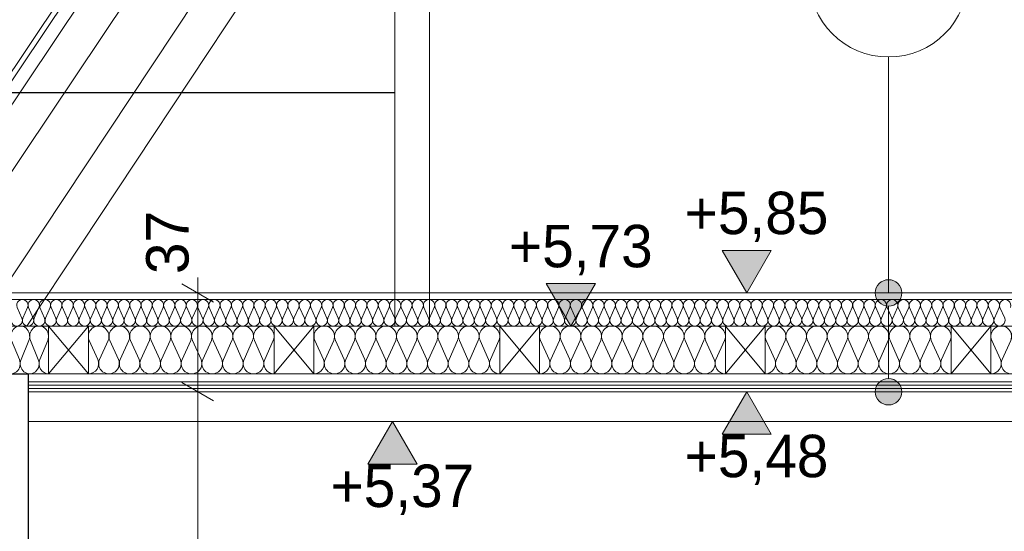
# Model space of a CAD drawing. Extents: x -623047 to -199286, y -27077 to 168279.
# Tile 42 of 194: x -545216 to -541507, y -7373 to -5444. Entities that reach past the tile are written whole.
import ezdxf

# ---------------------------------------------------------------- set-up
doc = ezdxf.new("R2010")
doc.units = 0
doc.header["$MEASUREMENT"] = 0
for name, color, linetype, lineweight in [('0_Nr_Pióra__21', 7, 'Continuous', 9), ('0_Nr_Pióra__5', 7, 'Continuous', 13), ('Arch opisy_Nr_Pióra__21', 7, 'Continuous', 9), ('INWENT KONST. DREWNIANA_Nr_Pióra__21', 7, 'Continuous', 9), ('INWENT OPISY_Nr_Pióra__21', 7, 'Continuous', 9), ('INWENT WYMIARY_Nr_Pióra__21', 7, 'Continuous', 9), ('INWENT.ŚCIANY_Nr_Pióra__1', 7, 'Continuous', 25), ('INWENT.ŚCIANY_Nr_Pióra__21', 7, 'Continuous', 9)]:
    doc.layers.add(name, color=color, linetype=linetype, lineweight=lineweight)
for name, color, linetype in [('Arch ocieplenie', 7, 'Continuous'), ('Arch opisy', 7, 'Continuous'), ('INWENT WYMIARY', 7, 'Continuous')]:
    doc.layers.add(name, color=color, linetype=linetype)
for name, color, linetype, lineweight, true_color in [('Arch ocieplenie_Nr_Pióra__44', 7, 'Continuous', 13, 0x029e21), ('Arch stropy_Nr_Pióra__29', 7, 'Continuous', 9, 0x3dad99), ('Arch stropy_Nr_Pióra__9', 7, 'Continuous', 13, 0x3dad99)]:
    doc.layers.add(name, color=color, linetype=linetype, lineweight=lineweight, true_color=true_color)
doc.styles.add('GENERATED_STYLE_2', font='txt')
doc.dimstyles.new('GENERATED_STYLE__3', dxfattribs={"dimtxt": 160.000002, "dimasz": 91.2, "dimexe": 0.18, "dimexo": 0, "dimgap": 0.09, "dimtad": 1, "dimdec": 0, "dimlfac": 0.1, "dimzin": 0, "dimdsep": 46, "dimtxsty": 'GENERATED_STYLE_2', "dimblk": 'ARROWHEAD_2', "dimblk1": 'ARROWHEAD_2', "dimblk2": 'ARROWHEAD_2', "dimcen": 0.09, "dimclrd": 7, "dimclre": 7, "dimclrt": 7, "dimazin": 0, "dimtfac": 1, "dimtdec": 4, "dimtmove": 0, "dimatfit": 3, "dimfxl": 0, "dimtolj": 1, "dimtzin": 0, "dimarcsym": 0})
doc.dimstyles.new('GENERATED_STYLE__4', dxfattribs={"dimtxt": 160.000002, "dimasz": 91.2, "dimexe": 0.18, "dimexo": 0, "dimgap": 0.09, "dimtad": 1, "dimdec": 0, "dimlfac": 0.1, "dimzin": 0, "dimdsep": 46, "dimtxsty": 'GENERATED_STYLE_2', "dimblk": 'ARROWHEAD_2', "dimblk1": 'ARROWHEAD_2', "dimblk2": 'ARROWHEAD_2', "dimcen": 0.09, "dimclrd": 7, "dimclre": 7, "dimclrt": 7, "dimazin": 0, "dimtfac": 1, "dimtdec": 4, "dimtmove": 2, "dimatfit": 3, "dimfxl": 0, "dimtolj": 1, "dimtzin": 0, "dimarcsym": 0})
doc.dimstyles.new('GENERATED_STYLE__5', dxfattribs={"dimtxt": 160.000002, "dimasz": 110.144928, "dimexe": 0.18, "dimexo": 40, "dimgap": 0.09, "dimtad": 1, "dimtih": 1, "dimtoh": 1, "dimdec": 0, "dimzin": 0, "dimdsep": 46, "dimtxsty": 'GENERATED_STYLE_2', "dimblk": 'ARROWHEAD_5', "dimblk1": 'ARROWHEAD_5', "dimblk2": 'ARROWHEAD_5', "dimcen": 0.09, "dimclrd": 7, "dimclre": 7, "dimclrt": 7, "dimazin": 0, "dimtfac": 1, "dimtdec": 4, "dimtmove": 2, "dimatfit": 3, "dimfxl": 0, "dimtolj": 1, "dimtzin": 0, "dimarcsym": 0})
doc.dimstyles.new('GENERATED_STYLE__7', dxfattribs={"dimtxt": 0.18, "dimasz": 182.4, "dimexe": 0.18, "dimexo": 0.0625, "dimgap": 0.09, "dimtad": 0, "dimtih": 1, "dimtoh": 1, "dimdec": 4, "dimzin": 0, "dimdsep": 46, "dimcen": 0.09, "dimadec": 0, "dimazin": 0, "dimtfac": 1, "dimtdec": 4, "dimtmove": 0, "dimatfit": 3, "dimldrblk": 'ARROWHEAD_5', "dimfxl": 0, "dimtolj": 1, "dimtzin": 0, "dimarcsym": 0})

# ---------------------------------------------------------------- blocks, each defined once
blk = doc.blocks.new('Izolacja cieplna 14_54', base_point=(-545482, -6599.6))
at = {"layer": 'Arch ocieplenie_Nr_Pióra__44', "linetype": 'Continuous'}
for p, q in [((-545224.9, -6529.4), (-545207.2, -6569.8)), ((-545203.7, -6569.8), (-545186, -6529.4)), ((-545182.4, -6529.4), (-545164.7, -6569.8)), ((-545161.1, -6569.8), (-545143.4, -6529.4)), ((-545139.8, -6529.4), (-545122.1, -6569.8)), ((-545118.6, -6569.8), (-545100.9, -6529.4)), ((-545097.3, -6529.4), (-545079.6, -6569.8)), ((-545076, -6569.8), (-545058.3, -6529.4)), ((-545054.7, -6529.4), (-545037, -6569.8)), ((-545033.5, -6569.8), (-545015.8, -6529.4)), ((-545012.2, -6529.4), (-544994.5, -6569.8)), ((-544990.9, -6569.8), (-544973.2, -6529.4)), ((-544969.6, -6529.4), (-544951.9, -6569.8)), ((-544948.3, -6569.8), (-544930.6, -6529.4)), ((-544927.1, -6529.4), (-544909.4, -6569.8)), ((-544905.8, -6569.8), (-544888.1, -6529.4)), ((-544884.5, -6529.4), (-544866.8, -6569.8)), ((-544863.2, -6569.8), (-544845.5, -6529.4)), ((-544842, -6529.4), (-544824.3, -6569.8)), ((-544820.7, -6569.8), (-544803, -6529.4)), ((-544799.4, -6529.4), (-544781.7, -6569.8)), ((-544778.1, -6569.8), (-544760.4, -6529.4)), ((-544756.9, -6529.4), (-544739.2, -6569.8)), ((-544735.6, -6569.8), (-544717.9, -6529.4)), ((-544714.3, -6529.4), (-544696.6, -6569.8)), ((-544693, -6569.8), (-544675.3, -6529.4)), ((-544671.7, -6529.4), (-544654, -6569.8)), ((-544650.5, -6569.8), (-544632.8, -6529.4)), ((-544629.2, -6529.4), (-544611.5, -6569.8)), ((-544607.9, -6569.8), (-544590.2, -6529.4)), ((-544586.6, -6529.4), (-544568.9, -6569.8)), ((-544565.4, -6569.8), (-544547.7, -6529.4)), ((-544544.1, -6529.4), (-544526.4, -6569.8)), ((-544522.8, -6569.8), (-544505.1, -6529.4)), ((-544501.5, -6529.4), (-544483.8, -6569.8)), ((-544480.3, -6569.8), (-544462.6, -6529.4)), ((-544459, -6529.4), (-544441.3, -6569.8)), ((-544437.7, -6569.8), (-544420, -6529.4)), ((-544416.4, -6529.4), (-544398.7, -6569.8)), ((-544395.2, -6569.8), (-544377.5, -6529.4)), ((-544373.9, -6529.4), (-544356.2, -6569.8)), ((-544352.6, -6569.8), (-544334.9, -6529.4)), ((-544331.3, -6529.4), (-544313.6, -6569.8)), ((-544310, -6569.8), (-544292.3, -6529.4)), ((-544288.8, -6529.4), (-544271.1, -6569.8)), ((-544267.5, -6569.8), (-544249.8, -6529.4)), ((-544246.2, -6529.4), (-544228.5, -6569.8)), ((-544224.9, -6569.8), (-544207.2, -6529.4)), ((-544203.7, -6529.4), (-544186, -6569.8)), ((-544182.4, -6569.8), (-544164.7, -6529.4)), ((-544161.1, -6529.4), (-544143.4, -6569.8)), ((-544139.8, -6569.8), (-544122.1, -6529.4)), ((-544118.6, -6529.4), (-544100.9, -6569.8)), ((-544097.3, -6569.8), (-544079.6, -6529.4)), ((-544076, -6529.4), (-544058.3, -6569.8)), ((-544054.7, -6569.8), (-544037, -6529.4)), ((-544033.5, -6529.4), (-544015.7, -6569.8)), ((-544012.2, -6569.8), (-543994.5, -6529.4)), ((-543990.9, -6529.4), (-543973.2, -6569.8)), ((-543969.6, -6569.8), (-543951.9, -6529.4)), ((-543948.3, -6529.4), (-543930.6, -6569.8)), ((-543927.1, -6569.8), (-543909.4, -6529.4)), ((-543905.8, -6529.4), (-543888.1, -6569.8)), ((-543884.5, -6569.8), (-543866.8, -6529.4)), ((-543863.2, -6529.4), (-543845.5, -6569.8)), ((-543842, -6569.8), (-543824.3, -6529.4)), ((-543820.7, -6529.4), (-543803, -6569.8)), ((-543799.4, -6569.8), (-543781.7, -6529.4)), ((-543778.1, -6529.4), (-543760.4, -6569.8)), ((-543756.9, -6569.8), (-543739.2, -6529.4)), ((-543735.6, -6529.4), (-543717.9, -6569.8)), ((-543714.3, -6569.8), (-543696.6, -6529.4)), ((-543693, -6529.4), (-543675.3, -6569.8)), ((-543671.7, -6569.8), (-543654, -6529.4)), ((-543650.5, -6529.4), (-543632.8, -6569.8)), ((-543629.2, -6569.8), (-543611.5, -6529.4)), ((-543607.9, -6529.4), (-543590.2, -6569.8)), ((-543586.6, -6569.8), (-543568.9, -6529.4)), ((-543565.4, -6529.4), (-543547.7, -6569.8)), ((-543544.1, -6569.8), (-543526.4, -6529.4)), ((-543522.8, -6529.4), (-543505.1, -6569.8)), ((-543501.5, -6569.8), (-543483.8, -6529.4)), ((-543480.3, -6529.4), (-543462.6, -6569.8)), ((-543459, -6569.8), (-543441.3, -6529.4)), ((-543437.7, -6529.4), (-543420, -6569.8)), ((-543416.4, -6569.8), (-543398.7, -6529.4)), ((-543395.2, -6529.4), (-543377.5, -6569.8)), ((-543373.9, -6569.8), (-543356.2, -6529.4)), ((-543352.6, -6529.4), (-543334.9, -6569.8)), ((-543331.3, -6569.8), (-543313.6, -6529.4)), ((-543310, -6529.4), (-543292.3, -6569.8)), ((-543288.8, -6569.8), (-543271.1, -6529.4)), ((-543267.5, -6529.4), (-543249.8, -6569.8)), ((-543246.2, -6569.8), (-543228.5, -6529.4)), ((-543224.9, -6529.4), (-543207.2, -6569.8)), ((-543203.7, -6569.8), (-543186, -6529.4)), ((-543182.4, -6529.4), (-543164.7, -6569.8)), ((-543161.1, -6569.8), (-543143.4, -6529.4)), ((-543139.8, -6529.4), (-543122.1, -6569.8)), ((-543118.6, -6569.8), (-543100.9, -6529.4)), ((-543097.3, -6529.4), (-543079.6, -6569.8)), ((-543076, -6569.8), (-543058.3, -6529.4)), ((-543054.7, -6529.4), (-543037, -6569.8)), ((-543033.5, -6569.8), (-543015.8, -6529.4)), ((-543012.2, -6529.4), (-542994.5, -6569.8)), ((-542990.9, -6569.8), (-542973.2, -6529.4)), ((-542969.6, -6529.4), (-542951.9, -6569.8)), ((-542948.3, -6569.8), (-542930.6, -6529.4)), ((-542927.1, -6529.4), (-542909.4, -6569.8)), ((-542905.8, -6569.8), (-542888.1, -6529.4)), ((-542884.5, -6529.4), (-542866.8, -6569.8)), ((-542863.2, -6569.8), (-542845.5, -6529.4)), ((-542842, -6529.4), (-542824.3, -6569.8)), ((-542820.7, -6569.8), (-542803, -6529.4)), ((-542799.4, -6529.4), (-542781.7, -6569.8)), ((-542778.1, -6569.8), (-542760.4, -6529.4)), ((-542756.9, -6529.4), (-542739.2, -6569.8)), ((-542735.6, -6569.8), (-542717.9, -6529.4)), ((-542714.3, -6529.4), (-542696.6, -6569.8)), ((-542693, -6569.8), (-542675.3, -6529.4)), ((-542671.7, -6529.4), (-542654, -6569.8)), ((-542650.5, -6569.8), (-542632.8, -6529.4)), ((-542629.2, -6529.4), (-542611.5, -6569.8)), ((-542607.9, -6569.8), (-542590.2, -6529.4)), ((-542586.6, -6529.4), (-542568.9, -6569.8)), ((-542565.4, -6569.8), (-542547.7, -6529.4)), ((-542544.1, -6529.4), (-542526.4, -6569.8)), ((-542522.8, -6569.8), (-542505.1, -6529.4)), ((-542501.5, -6529.4), (-542483.8, -6569.8)), ((-542480.3, -6569.8), (-542462.6, -6529.4)), ((-542459, -6529.4), (-542441.3, -6569.8)), ((-542437.7, -6569.8), (-542420, -6529.4)), ((-542416.4, -6529.4), (-542398.7, -6569.8)), ((-542395.2, -6569.8), (-542377.5, -6529.4)), ((-542373.9, -6529.4), (-542356.2, -6569.8)), ((-542352.6, -6569.8), (-542334.9, -6529.4)), ((-542331.3, -6529.4), (-542313.6, -6569.8)), ((-542310, -6569.8), (-542292.3, -6529.4)), ((-542288.8, -6529.4), (-542271.1, -6569.8)), ((-542267.5, -6569.8), (-542249.8, -6529.4)), ((-542246.2, -6529.4), (-542228.5, -6569.8)), ((-542224.9, -6569.8), (-542207.2, -6529.4)), ((-542203.7, -6529.4), (-542186, -6569.8)), ((-542182.4, -6569.8), (-542164.7, -6529.4)), ((-542161.1, -6529.4), (-542143.4, -6569.8)), ((-542139.8, -6569.8), (-542122.1, -6529.4)), ((-542118.6, -6529.4), (-542100.9, -6569.8)), ((-542097.3, -6569.8), (-542079.6, -6529.4)), ((-542076, -6529.4), (-542058.3, -6569.8)), ((-542054.7, -6569.8), (-542037, -6529.4)), ((-542033.5, -6529.4), (-542015.7, -6569.8)), ((-542012.2, -6569.8), (-541994.5, -6529.4)), ((-541990.9, -6529.4), (-541973.2, -6569.8)), ((-541969.6, -6569.8), (-541951.9, -6529.4)), ((-541948.3, -6529.4), (-541930.6, -6569.8)), ((-541927.1, -6569.8), (-541909.4, -6529.4)), ((-541905.8, -6529.4), (-541888.1, -6569.8)), ((-541884.5, -6569.8), (-541866.8, -6529.4)), ((-541863.2, -6529.4), (-541845.5, -6569.8)), ((-541842, -6569.8), (-541824.3, -6529.4)), ((-541820.7, -6529.4), (-541803, -6569.8)), ((-541799.4, -6569.8), (-541781.7, -6529.4)), ((-541778.1, -6529.4), (-541760.4, -6569.8)), ((-541756.9, -6569.8), (-541739.2, -6529.4)), ((-541735.6, -6529.4), (-541717.9, -6569.8)), ((-541714.3, -6569.8), (-541696.6, -6529.4)), ((-541693, -6529.4), (-541675.3, -6569.8)), ((-541671.7, -6569.8), (-541654, -6529.4)), ((-541650.5, -6529.4), (-541632.8, -6569.8)), ((-541629.2, -6569.8), (-541611.5, -6529.4)), ((-541607.9, -6529.4), (-541590.2, -6569.8)), ((-541586.6, -6569.8), (-541568.9, -6529.4)), ((-541565.4, -6529.4), (-541547.7, -6569.8)), ((-541544.1, -6569.8), (-541526.4, -6529.4)), ((-541522.8, -6529.4), (-541505.1, -6569.8))]:
    blk.add_line(p, q, dxfattribs=at)
for centre, start_param, end_param in [((-545205.5, -6520.9), 5.870392, 9.837571), ((-545162.9, -6520.9), 5.870392, 9.837571), ((-545120.3, -6520.9), 5.870392, 9.837571), ((-545077.8, -6520.9), 5.870392, 9.837571), ((-545035.2, -6520.9), 5.870392, 9.837571), ((-544992.7, -6520.9), 5.870392, 9.837571), ((-544950.1, -6520.9), 5.870392, 9.837571), ((-544907.6, -6520.9), 5.870392, 9.837571), ((-544865, -6520.9), 5.870392, 9.837571), ((-544822.5, -6520.9), 5.870392, 9.837571), ((-544779.9, -6520.9), 5.870392, 9.837571), ((-544737.4, -6520.9), 5.870392, 9.837571), ((-544694.8, -6520.9), 5.870392, 9.837571), ((-544652.3, -6520.9), 5.870392, 9.837571), ((-544609.7, -6520.9), 5.870392, 9.837571), ((-544567.2, -6520.9), 5.870392, 9.837571), ((-544524.6, -6520.9), 5.870392, 9.837571), ((-544482, -6520.9), 5.870392, 9.837571), ((-544439.5, -6520.9), 5.870392, 9.837571), ((-544396.9, -6520.9), 5.870392, 9.837571), ((-544354.4, -6520.9), 5.870392, 9.837571), ((-544311.8, -6520.9), 5.870392, 9.837571), ((-544269.3, -6520.9), 5.870392, 9.837571), ((-544226.7, -6520.9), 5.870392, 9.837571), ((-544184.2, -6520.9), 5.870392, 9.837571), ((-544141.6, -6520.9), 5.870392, 9.837571), ((-544099.1, -6520.9), 5.870392, 9.837571), ((-544056.5, -6520.9), 5.870392, 9.837571), ((-544014, -6520.9), 5.870392, 9.837571), ((-543971.4, -6520.9), 5.870392, 9.837571), ((-543928.9, -6520.9), 5.870392, 9.837571), ((-543886.3, -6520.9), 5.870392, 9.837571), ((-543843.7, -6520.9), 5.870392, 9.837571), ((-543801.2, -6520.9), 5.870392, 9.837571), ((-543758.6, -6520.9), 5.870392, 9.837571), ((-543716.1, -6520.9), 5.870392, 9.837571), ((-543673.5, -6520.9), 5.870392, 9.837571), ((-543631, -6520.9), 5.870392, 9.837571), ((-543588.4, -6520.9), 5.870392, 9.837571), ((-543545.9, -6520.9), 5.870392, 9.837571), ((-543503.3, -6520.9), 5.870392, 9.837571), ((-543460.8, -6520.9), 5.870392, 9.837571), ((-543418.2, -6520.9), 5.870392, 9.837571), ((-543375.7, -6520.9), 5.870392, 9.837571), ((-543333.1, -6520.9), 5.870392, 9.837571), ((-543290.6, -6520.9), 5.870392, 9.837571), ((-543248, -6520.9), 5.870392, 9.837571), ((-543205.5, -6520.9), 5.870392, 9.837571), ((-543162.9, -6520.9), 5.870392, 9.837571), ((-543120.3, -6520.9), 5.870392, 9.837571), ((-543077.8, -6520.9), 5.870392, 9.837571), ((-543035.2, -6520.9), 5.870392, 9.837571), ((-542992.7, -6520.9), 5.870392, 9.837571), ((-542950.1, -6520.9), 5.870392, 9.837571), ((-542907.6, -6520.9), 5.870392, 9.837571), ((-542865, -6520.9), 5.870392, 9.837571), ((-542822.5, -6520.9), 5.870392, 9.837571), ((-542779.9, -6520.9), 5.870392, 9.837571), ((-542737.4, -6520.9), 5.870392, 9.837571), ((-542694.8, -6520.9), 5.870392, 9.837571), ((-542652.3, -6520.9), 5.870392, 9.837571), ((-542609.7, -6520.9), 5.870392, 9.837571), ((-542567.2, -6520.9), 5.870392, 9.837571), ((-542524.6, -6520.9), 5.870392, 9.837571), ((-542482, -6520.9), 5.870392, 9.837571), ((-542439.5, -6520.9), 5.870392, 9.837571), ((-542396.9, -6520.9), 5.870392, 9.837571), ((-542354.4, -6520.9), 5.870392, 9.837571), ((-542311.8, -6520.9), 5.870392, 9.837571), ((-542269.3, -6520.9), 5.870392, 9.837571), ((-542226.7, -6520.9), 5.870392, 9.837571), ((-542184.2, -6520.9), 5.870392, 9.837571), ((-542141.6, -6520.9), 5.870392, 9.837571), ((-542099.1, -6520.9), 5.870392, 9.837571), ((-542056.5, -6520.9), 5.870392, 9.837571), ((-542014, -6520.9), 5.870392, 9.837571), ((-541971.4, -6520.9), 5.870392, 9.837571), ((-541928.9, -6520.9), 5.870392, 9.837571), ((-541886.3, -6520.9), 5.870392, 9.837571), ((-541843.7, -6520.9), 5.870392, 9.837571), ((-541801.2, -6520.9), 5.870392, 9.837571), ((-541758.6, -6520.9), 5.870392, 9.837571), ((-541716.1, -6520.9), 5.870392, 9.837571), ((-541673.5, -6520.9), 5.870392, 9.837571), ((-541631, -6520.9), 5.870392, 9.837571), ((-541588.4, -6520.9), 5.870392, 9.837571), ((-541545.9, -6520.9), 5.870392, 9.837571), ((-541503.3, -6520.9), 5.870392, 9.837571), ((-545226.7, -6578.3), 2.7288, 6.695979), ((-545184.2, -6578.3), 2.7288, 6.695979), ((-545141.6, -6578.3), 2.7288, 6.695979), ((-545099.1, -6578.3), 2.7288, 6.695979), ((-545056.5, -6578.3), 2.7288, 6.695979), ((-545014, -6578.3), 2.7288, 6.695979), ((-544971.4, -6578.3), 2.7288, 6.695979), ((-544928.9, -6578.3), 2.7288, 6.695979), ((-544886.3, -6578.3), 2.7288, 6.695979), ((-544843.8, -6578.3), 2.7288, 6.695979), ((-544801.2, -6578.3), 2.7288, 6.695979), ((-544758.6, -6578.3), 2.7288, 6.695979), ((-544716.1, -6578.3), 2.7288, 6.695979), ((-544673.5, -6578.3), 2.7288, 6.695979), ((-544631, -6578.3), 2.7288, 6.695979), ((-544588.4, -6578.3), 2.7288, 6.695979), ((-544545.9, -6578.3), 2.7288, 6.695979), ((-544503.3, -6578.3), 2.7288, 6.695979), ((-544460.8, -6578.3), 2.7288, 6.695979), ((-544418.2, -6578.3), 2.7288, 6.695979), ((-544375.7, -6578.3), 2.7288, 6.695979), ((-544333.1, -6578.3), 2.7288, 6.695979), ((-544290.6, -6578.3), 2.7288, 6.695979), ((-544248, -6578.3), 2.7288, 6.695979), ((-544205.5, -6578.3), 2.7288, 6.695979), ((-544162.9, -6578.3), 2.7288, 6.695979), ((-544120.3, -6578.3), 2.7288, 6.695979), ((-544077.8, -6578.3), 2.7288, 6.695979), ((-544035.2, -6578.3), 2.7288, 6.695979), ((-543992.7, -6578.3), 2.7288, 6.695979), ((-543950.1, -6578.3), 2.7288, 6.695979), ((-543907.6, -6578.3), 2.7288, 6.695979), ((-543865, -6578.3), 2.7288, 6.695979), ((-543822.5, -6578.3), 2.7288, 6.695979), ((-543779.9, -6578.3), 2.7288, 6.695979), ((-543737.4, -6578.3), 2.7288, 6.695979), ((-543694.8, -6578.3), 2.7288, 6.695979), ((-543652.3, -6578.3), 2.7288, 6.695979), ((-543609.7, -6578.3), 2.7288, 6.695979), ((-543567.2, -6578.3), 2.7288, 6.695979), ((-543524.6, -6578.3), 2.7288, 6.695979), ((-543482, -6578.3), 2.7288, 6.695979), ((-543439.5, -6578.3), 2.7288, 6.695979), ((-543396.9, -6578.3), 2.7288, 6.695979), ((-543354.4, -6578.3), 2.7288, 6.695979), ((-543311.8, -6578.3), 2.7288, 6.695979), ((-543269.3, -6578.3), 2.7288, 6.695979), ((-543226.7, -6578.3), 2.7288, 6.695979), ((-543184.2, -6578.3), 2.7288, 6.695979), ((-543141.6, -6578.3), 2.7288, 6.695979), ((-543099.1, -6578.3), 2.7288, 6.695979), ((-543056.5, -6578.3), 2.7288, 6.695979), ((-543014, -6578.3), 2.7288, 6.695979), ((-542971.4, -6578.3), 2.7288, 6.695979), ((-542928.9, -6578.3), 2.7288, 6.695979), ((-542886.3, -6578.3), 2.7288, 6.695979), ((-542843.8, -6578.3), 2.7288, 6.695979), ((-542801.2, -6578.3), 2.7288, 6.695979), ((-542758.6, -6578.3), 2.7288, 6.695979), ((-542716.1, -6578.3), 2.7288, 6.695979), ((-542673.5, -6578.3), 2.7288, 6.695979), ((-542631, -6578.3), 2.7288, 6.695979), ((-542588.4, -6578.3), 2.7288, 6.695979), ((-542545.9, -6578.3), 2.7288, 6.695979), ((-542503.3, -6578.3), 2.7288, 6.695979), ((-542460.8, -6578.3), 2.7288, 6.695979), ((-542418.2, -6578.3), 2.7288, 6.695979), ((-542375.7, -6578.3), 2.7288, 6.695979), ((-542333.1, -6578.3), 2.7288, 6.695979), ((-542290.6, -6578.3), 2.7288, 6.695979), ((-542248, -6578.3), 2.7288, 6.695979), ((-542205.5, -6578.3), 2.7288, 6.695979), ((-542162.9, -6578.3), 2.7288, 6.695979), ((-542120.3, -6578.3), 2.7288, 6.695979), ((-542077.8, -6578.3), 2.7288, 6.695979), ((-542035.2, -6578.3), 2.7288, 6.695979), ((-541992.7, -6578.3), 2.7288, 6.695979), ((-541950.1, -6578.3), 2.7288, 6.695979), ((-541907.6, -6578.3), 2.7288, 6.695979), ((-541865, -6578.3), 2.7288, 6.695979), ((-541822.5, -6578.3), 2.7288, 6.695979), ((-541779.9, -6578.3), 2.7288, 6.695979), ((-541737.4, -6578.3), 2.7288, 6.695979), ((-541694.8, -6578.3), 2.7288, 6.695979), ((-541652.3, -6578.3), 2.7288, 6.695979), ((-541609.7, -6578.3), 2.7288, 6.695979), ((-541567.2, -6578.3), 2.7288, 6.695979), ((-541524.6, -6578.3), 2.7288, 6.695979)]:
    blk.add_ellipse(centre, major_axis=(21.3, 0), ratio=0.999587, start_param=start_param, end_param=end_param, dxfattribs=at)
blk = doc.blocks.new('Izolacja cieplna 14_55', base_point=(-543257, -6779.6))
at = {"layer": 'Arch ocieplenie_Nr_Pióra__44', "linetype": 'Continuous'}
for p, q in [((-543253.8, -6653.3), (-543221.4, -6726)), ((-543214.9, -6726), (-543182.5, -6653.3)), ((-543176, -6653.3), (-543143.6, -6726)), ((-543137.1, -6726), (-543104.8, -6653.3)), ((-543098.2, -6653.3), (-543065.9, -6726)), ((-543059.3, -6726), (-543027, -6653.3)), ((-543020.4, -6653.3), (-542988.1, -6726)), ((-542981.6, -6726), (-542949.2, -6653.3)), ((-542942.7, -6653.3), (-542910.3, -6726)), ((-542903.8, -6726), (-542871.4, -6653.3)), ((-542864.9, -6653.3), (-542832.5, -6726)), ((-542826, -6726), (-542793.6, -6653.3)), ((-542787.1, -6653.3), (-542754.8, -6726)), ((-542748.2, -6726), (-542715.9, -6653.3)), ((-542709.3, -6653.3), (-542677, -6726)), ((-542670.4, -6726), (-542638.1, -6653.3)), ((-542631.6, -6653.3), (-542599.2, -6726)), ((-542592.7, -6726), (-542560.3, -6653.3))]:
    blk.add_line(p, q, dxfattribs=at)
for centre, start_param, end_param in [((-543218.2, -6637.9), 5.870392, 9.837571), ((-543140.4, -6637.9), 5.870392, 9.837571), ((-543062.6, -6637.9), 5.870392, 9.837571), ((-542984.8, -6637.9), 5.870392, 9.837571), ((-542907, -6637.9), 5.870392, 9.837571), ((-542829.3, -6637.9), 5.870392, 9.837571), ((-542751.5, -6637.9), 5.870392, 9.837571), ((-542673.7, -6637.9), 5.870392, 9.837571), ((-542595.9, -6637.9), 5.870392, 9.837571), ((-543257, -6741.3), 4.712389, 6.695979), ((-543179.3, -6741.3), 2.7288, 6.695979), ((-543101.5, -6741.3), 2.7288, 6.695979), ((-543023.7, -6741.3), 2.7288, 6.695979), ((-542945.9, -6741.3), 2.7288, 6.695979), ((-542868.2, -6741.3), 2.7288, 6.695979), ((-542790.4, -6741.3), 2.7288, 6.695979), ((-542712.6, -6741.3), 2.7288, 6.695979), ((-542634.8, -6741.3), 2.7288, 6.695979), ((-542557, -6741.3), 2.7288, 4.712389)]:
    blk.add_ellipse(centre, major_axis=(38.9, 0), ratio=0.984395, start_param=start_param, end_param=end_param, dxfattribs=at)
blk = doc.blocks.new('Izolacja cieplna 14_56', base_point=(-544107, -6779.6))
at = {"layer": 'Arch ocieplenie_Nr_Pióra__44', "linetype": 'Continuous'}
for p, q in [((-544103.8, -6653.3), (-544071.4, -6726)), ((-544064.9, -6726), (-544032.5, -6653.3)), ((-544026, -6653.3), (-543993.6, -6726)), ((-543987.1, -6726), (-543954.8, -6653.3)), ((-543948.2, -6653.3), (-543915.9, -6726)), ((-543909.3, -6726), (-543877, -6653.3)), ((-543870.4, -6653.3), (-543838.1, -6726)), ((-543831.6, -6726), (-543799.2, -6653.3)), ((-543792.7, -6653.3), (-543760.3, -6726)), ((-543753.8, -6726), (-543721.4, -6653.3)), ((-543714.9, -6653.3), (-543682.5, -6726)), ((-543676, -6726), (-543643.6, -6653.3)), ((-543637.1, -6653.3), (-543604.8, -6726)), ((-543598.2, -6726), (-543565.9, -6653.3)), ((-543559.3, -6653.3), (-543527, -6726)), ((-543520.4, -6726), (-543488.1, -6653.3)), ((-543481.6, -6653.3), (-543449.2, -6726)), ((-543442.7, -6726), (-543410.3, -6653.3))]:
    blk.add_line(p, q, dxfattribs=at)
for centre, start_param, end_param in [((-544068.2, -6637.9), 5.870392, 9.837571), ((-543990.4, -6637.9), 5.870392, 9.837571), ((-543912.6, -6637.9), 5.870392, 9.837571), ((-543834.8, -6637.9), 5.870392, 9.837571), ((-543757, -6637.9), 5.870392, 9.837571), ((-543679.3, -6637.9), 5.870392, 9.837571), ((-543601.5, -6637.9), 5.870392, 9.837571), ((-543523.7, -6637.9), 5.870392, 9.837571), ((-543445.9, -6637.9), 5.870392, 9.837571), ((-544107, -6741.3), 4.712389, 6.695979), ((-544029.3, -6741.3), 2.7288, 6.695979), ((-543951.5, -6741.3), 2.7288, 6.695979), ((-543873.7, -6741.3), 2.7288, 6.695979), ((-543795.9, -6741.3), 2.7288, 6.695979), ((-543718.2, -6741.3), 2.7288, 6.695979), ((-543640.4, -6741.3), 2.7288, 6.695979), ((-543562.6, -6741.3), 2.7288, 6.695979), ((-543484.8, -6741.3), 2.7288, 6.695979), ((-543407, -6741.3), 2.7288, 4.712389)]:
    blk.add_ellipse(centre, major_axis=(38.9, 0), ratio=0.984395, start_param=start_param, end_param=end_param, dxfattribs=at)
blk = doc.blocks.new('Izolacja cieplna 14_57', base_point=(-544957, -6779.6))
at = {"layer": 'Arch ocieplenie_Nr_Pióra__44', "linetype": 'Continuous'}
for p, q in [((-544953.8, -6653.3), (-544921.4, -6726)), ((-544914.9, -6726), (-544882.5, -6653.3)), ((-544876, -6653.3), (-544843.6, -6726)), ((-544837.1, -6726), (-544804.8, -6653.3)), ((-544798.2, -6653.3), (-544765.9, -6726)), ((-544759.3, -6726), (-544727, -6653.3)), ((-544720.4, -6653.3), (-544688.1, -6726)), ((-544681.6, -6726), (-544649.2, -6653.3)), ((-544642.7, -6653.3), (-544610.3, -6726)), ((-544603.8, -6726), (-544571.4, -6653.3)), ((-544564.9, -6653.3), (-544532.5, -6726)), ((-544526, -6726), (-544493.6, -6653.3)), ((-544487.1, -6653.3), (-544454.8, -6726)), ((-544448.2, -6726), (-544415.9, -6653.3)), ((-544409.3, -6653.3), (-544377, -6726)), ((-544370.4, -6726), (-544338.1, -6653.3)), ((-544331.6, -6653.3), (-544299.2, -6726)), ((-544292.7, -6726), (-544260.3, -6653.3))]:
    blk.add_line(p, q, dxfattribs=at)
for centre, start_param, end_param in [((-544918.2, -6637.9), 5.870392, 9.837571), ((-544840.4, -6637.9), 5.870392, 9.837571), ((-544762.6, -6637.9), 5.870392, 9.837571), ((-544684.8, -6637.9), 5.870392, 9.837571), ((-544607, -6637.9), 5.870392, 9.837571), ((-544529.3, -6637.9), 5.870392, 9.837571), ((-544451.5, -6637.9), 5.870392, 9.837571), ((-544373.7, -6637.9), 5.870392, 9.837571), ((-544295.9, -6637.9), 5.870392, 9.837571), ((-544957, -6741.3), 4.712389, 6.695979), ((-544879.3, -6741.3), 2.7288, 6.695979), ((-544801.5, -6741.3), 2.7288, 6.695979), ((-544723.7, -6741.3), 2.7288, 6.695979), ((-544645.9, -6741.3), 2.7288, 6.695979), ((-544568.2, -6741.3), 2.7288, 6.695979), ((-544490.4, -6741.3), 2.7288, 6.695979), ((-544412.6, -6741.3), 2.7288, 6.695979), ((-544334.8, -6741.3), 2.7288, 6.695979), ((-544257, -6741.3), 2.7288, 4.712389)]:
    blk.add_ellipse(centre, major_axis=(38.9, 0), ratio=0.984395, start_param=start_param, end_param=end_param, dxfattribs=at)
blk = doc.blocks.new('Izolacja cieplna 14_58', base_point=(-545462, -6779.6))
at = {"layer": 'Arch ocieplenie_Nr_Pióra__44', "linetype": 'Continuous'}
for p, q in [((-545459.1, -6653.3), (-545429.5, -6726)), ((-545423.6, -6726), (-545394, -6653.3)), ((-545388.1, -6653.3), (-545358.5, -6726)), ((-545352.6, -6726), (-545323, -6653.3)), ((-545317.1, -6653.3), (-545287.5, -6726)), ((-545281.6, -6726), (-545252, -6653.3)), ((-545246.1, -6653.3), (-545216.5, -6726)), ((-545210.6, -6726), (-545181, -6653.3)), ((-545175.1, -6653.3), (-545145.5, -6726)), ((-545139.6, -6726), (-545110, -6653.3))]:
    blk.add_line(p, q, dxfattribs=at)
for centre, start_param, end_param in [((-545426.5, -6637.9), 4.299595, 8.266775), ((-545355.5, -6637.9), 4.299595, 8.266775), ((-545284.5, -6637.9), 4.299595, 8.266775), ((-545213.5, -6637.9), 4.299595, 8.266775), ((-545142.5, -6637.9), 4.299595, 8.266775), ((-545462, -6741.3), 3.141593, 5.125182), ((-545391, -6741.3), 1.158004, 5.125183), ((-545320, -6741.3), 1.158004, 5.125183), ((-545249, -6741.3), 1.158004, 5.125183), ((-545178, -6741.3), 1.158004, 5.125183), ((-545107, -6741.3), 1.158004, 3.141593)]:
    blk.add_ellipse(centre, major_axis=(0, 38.3), ratio=0.927329, start_param=start_param, end_param=end_param, dxfattribs=at)
blk = doc.blocks.new('Izolacja cieplna 14_59', base_point=(-542407, -6779.6))
at = {"layer": 'Arch ocieplenie_Nr_Pióra__44', "linetype": 'Continuous'}
for p, q in [((-542403.8, -6653.3), (-542371.4, -6726)), ((-542364.9, -6726), (-542332.5, -6653.3)), ((-542326, -6653.3), (-542293.6, -6726)), ((-542287.1, -6726), (-542254.8, -6653.3)), ((-542248.2, -6653.3), (-542215.9, -6726)), ((-542209.3, -6726), (-542177, -6653.3)), ((-542170.4, -6653.3), (-542138.1, -6726)), ((-542131.6, -6726), (-542099.2, -6653.3)), ((-542092.7, -6653.3), (-542060.3, -6726)), ((-542053.8, -6726), (-542021.4, -6653.3)), ((-542014.9, -6653.3), (-541982.5, -6726)), ((-541976, -6726), (-541943.6, -6653.3)), ((-541937.1, -6653.3), (-541904.8, -6726)), ((-541898.2, -6726), (-541865.9, -6653.3)), ((-541859.3, -6653.3), (-541827, -6726)), ((-541820.4, -6726), (-541788.1, -6653.3)), ((-541781.6, -6653.3), (-541749.2, -6726)), ((-541742.7, -6726), (-541710.3, -6653.3))]:
    blk.add_line(p, q, dxfattribs=at)
for centre, start_param, end_param in [((-542368.2, -6637.9), 5.870392, 9.837571), ((-542290.4, -6637.9), 5.870392, 9.837571), ((-542212.6, -6637.9), 5.870392, 9.837571), ((-542134.8, -6637.9), 5.870392, 9.837571), ((-542057, -6637.9), 5.870392, 9.837571), ((-541979.3, -6637.9), 5.870392, 9.837571), ((-541901.5, -6637.9), 5.870392, 9.837571), ((-541823.7, -6637.9), 5.870392, 9.837571), ((-541745.9, -6637.9), 5.870392, 9.837571), ((-542407, -6741.3), 4.712389, 6.695979), ((-542329.3, -6741.3), 2.7288, 6.695979), ((-542251.5, -6741.3), 2.7288, 6.695979), ((-542173.7, -6741.3), 2.7288, 6.695979), ((-542095.9, -6741.3), 2.7288, 6.695979), ((-542018.2, -6741.3), 2.7288, 6.695979), ((-541940.4, -6741.3), 2.7288, 6.695979), ((-541862.6, -6741.3), 2.7288, 6.695979), ((-541784.8, -6741.3), 2.7288, 6.695979), ((-541707, -6741.3), 2.7288, 4.712389)]:
    blk.add_ellipse(centre, major_axis=(38.9, 0), ratio=0.984395, start_param=start_param, end_param=end_param, dxfattribs=at)
blk = doc.blocks.new('Izolacja cieplna 14_60', base_point=(-541557, -6779.6))
at = {"layer": 'Arch ocieplenie_Nr_Pióra__44', "linetype": 'Continuous'}
for p, q in [((-541553.8, -6653.3), (-541521.4, -6726)), ((-541514.9, -6726), (-541482.5, -6653.3)), ((-541476, -6653.3), (-541443.6, -6726)), ((-541437.1, -6726), (-541404.8, -6653.3)), ((-541398.2, -6653.3), (-541365.9, -6726)), ((-541359.3, -6726), (-541327, -6653.3)), ((-541320.4, -6653.3), (-541288.1, -6726)), ((-541281.6, -6726), (-541249.2, -6653.3)), ((-541242.7, -6653.3), (-541210.3, -6726)), ((-541203.8, -6726), (-541171.4, -6653.3)), ((-541164.9, -6653.3), (-541132.5, -6726)), ((-541126, -6726), (-541093.6, -6653.3)), ((-541087.1, -6653.3), (-541054.8, -6726)), ((-541048.2, -6726), (-541015.9, -6653.3)), ((-541009.3, -6653.3), (-540977, -6726)), ((-540970.4, -6726), (-540938.1, -6653.3)), ((-540931.6, -6653.3), (-540899.2, -6726)), ((-540892.7, -6726), (-540860.3, -6653.3))]:
    blk.add_line(p, q, dxfattribs=at)
for centre, start_param, end_param in [((-541518.2, -6637.9), 5.870392, 9.837571), ((-541440.4, -6637.9), 5.870392, 9.837571), ((-541362.6, -6637.9), 5.870392, 9.837571), ((-541284.8, -6637.9), 5.870392, 9.837571), ((-541207, -6637.9), 5.870392, 9.837571), ((-541129.3, -6637.9), 5.870392, 9.837571), ((-541051.5, -6637.9), 5.870392, 9.837571), ((-540973.7, -6637.9), 5.870392, 9.837571), ((-540895.9, -6637.9), 5.870392, 9.837571), ((-541557, -6741.3), 4.712389, 6.695979), ((-541479.3, -6741.3), 2.7288, 6.695979), ((-541401.5, -6741.3), 2.7288, 6.695979), ((-541323.7, -6741.3), 2.7288, 6.695979), ((-541245.9, -6741.3), 2.7288, 6.695979), ((-541168.2, -6741.3), 2.7288, 6.695979), ((-541090.4, -6741.3), 2.7288, 6.695979), ((-541012.6, -6741.3), 2.7288, 6.695979), ((-540934.8, -6741.3), 2.7288, 6.695979), ((-540857, -6741.3), 2.7288, 4.712389)]:
    blk.add_ellipse(centre, major_axis=(38.9, 0), ratio=0.984395, start_param=start_param, end_param=end_param, dxfattribs=at)
blk = doc.blocks.new('Wymiary_12', base_point=(-542477, -6474.6))
at = {"layer": 'INWENT WYMIARY_Nr_Pióra__21', "linetype": 'Continuous'}
blk.add_hatch(color=256, dxfattribs=at).paths.add_polyline_path([(-542477, -6474.6), (-542569.8, -6314.6), (-542384.2, -6314.6)], flags=0)
for p, q in [((-542477, -6474.6), (-542569.8, -6314.6)), ((-542569.8, -6314.6), (-542384.2, -6314.6)), ((-542384.2, -6314.6), (-542477, -6474.6)), ((-542477, -6474.6), (-542597, -6474.6)), ((-542477, -6474.6), (-542357, -6474.6))]:
    blk.add_line(p, q, dxfattribs=at)
at = {"layer": 'INWENT WYMIARY_Nr_Pióra__21', "insert": (-542710.5, -6282.6), "char_height": 160, "attachment_point": 7, "style": 'GENERATED_STYLE_2'}
blk.add_mtext('{+5,85}', dxfattribs=at)
blk = doc.blocks.new('Wymiary_23', base_point=(-543811.2, -6959.6))
at = {"layer": 'INWENT WYMIARY_Nr_Pióra__21', "linetype": 'Continuous'}
blk.add_hatch(color=256, dxfattribs=at).paths.add_polyline_path([(-543811.2, -6959.6), (-543904, -7119.6), (-543718.4, -7119.6)], flags=0)
for p, q in [((-543811.2, -6959.6), (-543931.2, -6959.6)), ((-543811.2, -6959.6), (-543904, -7119.6)), ((-543811.2, -6959.6), (-543691.2, -6959.6)), ((-543718.4, -7119.6), (-543811.2, -6959.6)), ((-543904, -7119.6), (-543718.4, -7119.6))]:
    blk.add_line(p, q, dxfattribs=at)
at = {"layer": 'INWENT WYMIARY_Nr_Pióra__21', "insert": (-544044.6, -7311.6), "char_height": 160, "attachment_point": 7, "style": 'GENERATED_STYLE_2'}
blk.add_mtext('{+5,37}', dxfattribs=at)
blk = doc.blocks.new('Wymiary_143', base_point=(-543139.1, -6599.6))
at = {"layer": 'INWENT WYMIARY_Nr_Pióra__21', "linetype": 'Continuous'}
blk.add_hatch(color=256, dxfattribs=at).paths.add_polyline_path([(-543139.1, -6599.6), (-543231.9, -6439.6), (-543046.3, -6439.6)], flags=0)
for p, q in [((-543139.1, -6599.6), (-543231.9, -6439.6)), ((-543231.9, -6439.6), (-543046.3, -6439.6)), ((-543046.3, -6439.6), (-543139.1, -6599.6)), ((-543139.1, -6599.6), (-543259.1, -6599.6)), ((-543139.1, -6599.6), (-543019.1, -6599.6))]:
    blk.add_line(p, q, dxfattribs=at)
at = {"layer": 'INWENT WYMIARY_Nr_Pióra__21', "insert": (-543372.5, -6407.6), "char_height": 160, "attachment_point": 7, "style": 'GENERATED_STYLE_2'}
blk.add_mtext('{+5,73}', dxfattribs=at)
blk = doc.blocks.new('Wymiary_144', base_point=(-542477, -6847.1))
at = {"layer": 'INWENT WYMIARY_Nr_Pióra__21', "linetype": 'Continuous'}
blk.add_hatch(color=256, dxfattribs=at).paths.add_polyline_path([(-542477, -6847.1), (-542569.8, -7007.1), (-542384.2, -7007.1)], flags=0)
for p, q in [((-542477, -6847.1), (-542597, -6847.1)), ((-542477, -6847.1), (-542569.8, -7007.1)), ((-542477, -6847.1), (-542357, -6847.1)), ((-542384.2, -7007.1), (-542477, -6847.1)), ((-542569.8, -7007.1), (-542384.2, -7007.1))]:
    blk.add_line(p, q, dxfattribs=at)
at = {"layer": 'INWENT WYMIARY_Nr_Pióra__21', "insert": (-542710.5, -7199.1), "char_height": 160, "attachment_point": 7, "style": 'GENERATED_STYLE_2'}
blk.add_mtext('{+5,48}', dxfattribs=at)
blk = doc.blocks.new('*D627')
at = {"layer": 'INWENT WYMIARY_Nr_Pióra__21', "linetype": 'Continuous'}
for p, q in [((-544605.2, -6812.5), (-544485.2, -6881.8)), ((-544455.2, -6847.1), (-544635.2, -6847.1)), ((-544545.2, -11679.6), (-544545.2, -6847.1)), ((-544605.2, -11645), (-544485.2, -11714.3)), ((-544455.2, -11679.6), (-544635.2, -11679.6)), ((-544545.2, -11738.3), (-544545.2, -11679.6))]:
    blk.add_line(p, q, dxfattribs=at)
at = {"layer": 'INWENT WYMIARY_Nr_Pióra__21', "char_height": 160, "attachment_point": 7, "rotation": 90, "style": 'GENERATED_STYLE_2'}
for s, insert in [('{37}', (-544577.2, -6403.5)), ('{483}', (-544577.2, -9417))]:
    blk.add_mtext(s, dxfattribs=dict(at, insert=insert))
blk = doc.blocks.new('ARROWHEAD_2')
at = {"color": 0, "linetype": 'Continuous', "lineweight": 0}
for p, q in [((-0.378, -0.655), (0.378, 0.655)), ((0, 0), (-1, 0))]:
    blk.add_line(p, q, dxfattribs=at)
blk = doc.blocks.new('*D628')
at = {"layer": 'INWENT WYMIARY_Nr_Pióra__21', "linetype": 'Continuous'}
for p, q in [((-544545.2, -6474.6), (-544545.2, -6415.9)), ((-544485.2, -6509.3), (-544605.2, -6440)), ((-544455.2, -6474.6), (-544635.2, -6474.6)), ((-544545.2, -6847.1), (-544545.2, -6474.6)), ((-544605.2, -6812.5), (-544485.2, -6881.8)), ((-544455.2, -6847.1), (-544635.2, -6847.1))]:
    blk.add_line(p, q, dxfattribs=at)
at = {"layer": 'INWENT WYMIARY_Nr_Pióra__21', "char_height": 160, "attachment_point": 7, "rotation": 90, "style": 'GENERATED_STYLE_2'}
for s, insert in [('{37}', (-544577.2, -6403.5)), ('{483}', (-544577.2, -9417))]:
    blk.add_mtext(s, dxfattribs=dict(at, insert=insert))
blk = doc.blocks.new('*D776')
at = {"layer": '0_Nr_Pióra__5', "linetype": 'Continuous'}
for points in [[(-546804.1, -8347.2), (-546698.9, -8395.8), (-546737.3, -8441.9)], [(-546567.7, -8789.6), (-546609.3, -8681.4), (-546549.6, -8675.1)]]:
    blk.add_hatch(color=256, dxfattribs=at).paths.add_polyline_path(points, flags=0)
for p, q in [((-546804.1, -8347.2), (-546698.9, -8395.8)), ((-546804.1, -8347.2), (-546737.3, -8441.9)), ((-546698.9, -8395.8), (-546737.3, -8441.9)), ((-546609.3, -8681.4), (-546549.6, -8675.1)), ((-546567.7, -8789.6), (-546549.6, -8675.1)), ((-546567.7, -8789.6), (-546609.3, -8681.4))]:
    blk.add_line(p, q, dxfattribs=at)
blk.add_arc((-547099.9, -8789.6), 532.2, 12.0762, 44.1574, dxfattribs=at)
at = {"layer": '0_Nr_Pióra__21', "insert": (-546707.9, -8324.8), "char_height": 160, "attachment_point": 7, "style": 'GENERATED_STYLE_2'}
blk.add_mtext('{56,23°}', dxfattribs=at)
blk = doc.blocks.new('ARROWHEAD_5')
at = {"color": 0, "linetype": 'Continuous', "lineweight": 0}
blk.add_line((0, 0), (-1, 0), dxfattribs=at)
blk.add_solid([(-1, 0.2679), (0, 0), (-1, -0.2679), (-1, 0.2679)], dxfattribs=at)
blk = doc.blocks.new('Linia_109', base_point=(-541942.6, -6847.1))
at = {"layer": 'Arch opisy_Nr_Pióra__21', "linetype": 'Continuous'}
for points in [[(-541892.6, -6474.6), (-541896.4, -6455.5), (-541907.3, -6439.3), (-541923.5, -6428.4), (-541942.6, -6424.6), (-541961.8, -6428.4), (-541978, -6439.3), (-541988.8, -6455.5), (-541992.6, -6474.6), (-541988.8, -6493.7), (-541978, -6510), (-541961.8, -6520.8), (-541942.6, -6524.6), (-541923.5, -6520.8), (-541907.3, -6510), (-541896.4, -6493.7)], [(-541892.6, -6847.1), (-541896.4, -6828), (-541907.3, -6811.8), (-541923.5, -6800.9), (-541942.6, -6797.1), (-541961.8, -6800.9), (-541978, -6811.8), (-541988.8, -6828), (-541992.6, -6847.1), (-541988.8, -6866.2), (-541978, -6882.5), (-541961.8, -6893.3), (-541942.6, -6897.1), (-541923.5, -6893.3), (-541907.3, -6882.5), (-541896.4, -6866.2)]]:
    blk.add_hatch(color=256, dxfattribs=at).paths.add_polyline_path(points, flags=0)
blk.add_line((-541942.6, -6797.1), (-541942.6, -6524.6), dxfattribs=at)
for centre in [(-541942.6, -6474.6), (-541942.6, -6847.1)]:
    blk.add_circle(centre, 50, dxfattribs=at)
blk = doc.blocks.new('Linia_110', base_point=(-541942.6, -6474.6))
at = {"layer": 'Arch opisy_Nr_Pióra__21', "linetype": 'Continuous'}
blk.add_line((-541942.6, -6474.6), (-541942.6, -5584.8), dxfattribs=at)
blk.add_circle((-541942.6, -5284.8), 300, dxfattribs=at)

msp = doc.modelspace()

# ---------------------------------------------------------------- linework, layer by layer
at = {"layer": 'Arch stropy_Nr_Pióra__29', "linetype": 'Continuous'}
for p, q in [((-539772, -6809.6), (-545182, -6809.6)), ((-539772, -6822.1), (-545182, -6822.1)), ((-539772, -6834.6), (-545182, -6834.6)), ((-539772, -6847.1), (-545182, -6847.1))]:
    msp.add_line(p, q, dxfattribs=at)
at = {"layer": 'Arch stropy_Nr_Pióra__9', "linetype": 'Continuous'}
for p, q in [((-539482, -6474.6), (-545482, -6474.6)), ((-539482, -6499.6), (-545482, -6499.6))]:
    msp.add_line(p, q, dxfattribs=at)
at = {"layer": 'INWENT KONST. DREWNIANA_Nr_Pióra__21', "linetype": 'Continuous'}
for p, q in [((-542482, -1505), (-546844.5, -8029.9)), ((-542482, -1541), (-546829.7, -8043.7)), ((-542482, -1631), (-547238.2, -8744.6)), ((-543934.1, -4054.6), (-547232, -8987.3)), ((-543802, -6599.6), (-543802, -4054.6)), ((-543672, -6599.6), (-543672, -4054.6)), ((-545368.5, -6599.6), (-543802, -4232.8)), ((-545188.6, -6599.6), (-543802, -4504.6)), ((-545482, -6599.6), (-539482, -6599.6)), ((-545107, -6599.6), (-545107, -6779.6)), ((-544957, -6599.6), (-545107, -6599.6)), ((-544957, -6599.6), (-545107, -6779.6)), ((-544957, -6779.6), (-545107, -6599.6)), ((-544957, -6779.6), (-544957, -6599.6)), ((-544257, -6599.6), (-544257, -6779.6)), ((-544107, -6599.6), (-544257, -6599.6)), ((-544107, -6599.6), (-544257, -6779.6)), ((-544107, -6779.6), (-544257, -6599.6)), ((-544107, -6779.6), (-544107, -6599.6)), ((-543407, -6599.6), (-543407, -6779.6)), ((-543257, -6599.6), (-543407, -6599.6)), ((-543257, -6599.6), (-543407, -6779.6)), ((-543257, -6779.6), (-543407, -6599.6)), ((-543257, -6779.6), (-543257, -6599.6)), ((-542557, -6599.6), (-542557, -6779.6)), ((-542407, -6599.6), (-542557, -6599.6)), ((-542407, -6599.6), (-542557, -6779.6)), ((-542407, -6779.6), (-542557, -6599.6)), ((-542407, -6779.6), (-542407, -6599.6)), ((-541707, -6599.6), (-541707, -6779.6)), ((-541557, -6599.6), (-541707, -6599.6)), ((-541557, -6599.6), (-541707, -6779.6)), ((-541557, -6779.6), (-541707, -6599.6)), ((-541557, -6779.6), (-541557, -6599.6)), ((-545756, -6779.6), (-537452, -6779.6)), ((-545107, -6779.6), (-544957, -6779.6)), ((-544257, -6779.6), (-544107, -6779.6)), ((-543407, -6779.6), (-543257, -6779.6)), ((-542557, -6779.6), (-542407, -6779.6)), ((-541707, -6779.6), (-541557, -6779.6))]:
    msp.add_line(p, q, dxfattribs=at)
at = {"layer": 'INWENT.ŚCIANY_Nr_Pióra__1', "linetype": 'Continuous'}
for p in [(-545462, -6779.6), (-545182, -11679.6)]:
    msp.add_line(p, (-545182, -6779.6), dxfattribs=at)
at = {"layer": 'INWENT.ŚCIANY_Nr_Pióra__21', "linetype": 'Continuous'}
msp.add_line((-539772, -6959.6), (-545182, -6959.6), dxfattribs=at)

# ---------------------------------------------------------------- block references
at = {"layer": 'Arch ocieplenie', "color": 104, "linetype": 'Continuous', "lineweight": 13, "true_color": 0x029e21}
for name, p in [('Izolacja cieplna 14_54', (-545482, -6599.6)), ('Izolacja cieplna 14_58', (-545462, -6779.6)), ('Izolacja cieplna 14_57', (-544957, -6779.6)), ('Izolacja cieplna 14_56', (-544107, -6779.6)), ('Izolacja cieplna 14_55', (-543257, -6779.6)), ('Izolacja cieplna 14_59', (-542407, -6779.6)), ('Izolacja cieplna 14_60', (-541557, -6779.6))]:
    msp.add_blockref(name, p, dxfattribs=at)
at = {"layer": 'Arch opisy', "linetype": 'Continuous'}
for name, p in [('Linia_110', (-541942.6, -6474.6)), ('Linia_109', (-541942.6, -6847.1))]:
    msp.add_blockref(name, p, dxfattribs=at)
at = {"layer": 'INWENT WYMIARY', "linetype": 'Continuous'}
for name, p in [('Wymiary_12', (-542477, -6474.6)), ('Wymiary_143', (-543139.1, -6599.6)), ('Wymiary_144', (-542477, -6847.1)), ('Wymiary_23', (-543811.2, -6959.6))]:
    msp.add_blockref(name, p, dxfattribs=at)

# ---------------------------------------------------------------- dimensions: what is measured, and where the dimension line sits
at = {"linetype": 'Continuous'}
dim = msp.add_angular_dim_3p(base=(-546630.5, -8538.8), center=(-547099.9, -8789.6), p1=(-545462, -8789.6), p2=(-543934.1, -4054.6), dimstyle='GENERATED_STYLE__5', dxfattribs=at)
dim.commit()
dim.dimension.update_dxf_attribs({"geometry": '*D776', "text_midpoint": (-546390.5, -8244.8), "dimtype": 165})
at = {"layer": 'INWENT WYMIARY', "linetype": 'Continuous'}
for p1, p2, dimstyle, picture, middle in [((-544740.3, -11679.6), (-545182, -6847.1), 'GENERATED_STYLE__3', '*D627', (-544657.2, -9234.8)), ((-545182, -6847.1), (-543978.7, -6474.6), 'GENERATED_STYLE__4', '*D628', (-544657.2, -6282.1))]:
    dim = msp.add_linear_dim(base=(-544545.2, -11679.6), p1=p1, p2=p2, angle=90, dimstyle=dimstyle, dxfattribs=at)
    dim.commit()
    dim.dimension.update_dxf_attribs({"geometry": picture, "text_midpoint": middle})

# ---------------------------------------------------------------- leaders
at = {"layer": 'INWENT OPISY_Nr_Pióra__21', "linetype": 'Continuous', "annotation_type": 0, "has_hookline": 1, "hookline_direction": 1, "text_width": 754.3}
msp.add_leader([(-543802, -5719.5), (-545797.7, -5719.5)], dimstyle='GENERATED_STYLE__7', dxfattribs=at)

doc.saveas('drawing.dxf')
